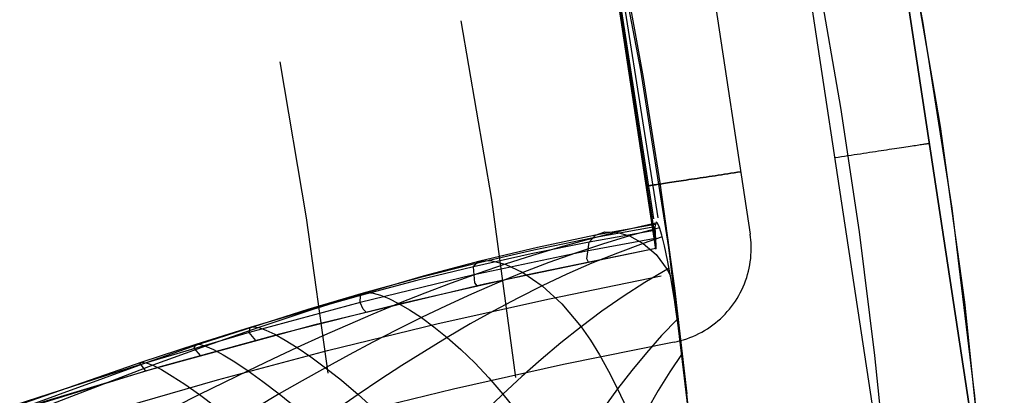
# Model space of a CAD drawing. Header units: millimetres. Extents: x -58 to 58, y -58 to 57.
# Tile 56 of 102: x 47 to 57, y 6 to 10. Entities that reach past the tile are written whole.
import ezdxf

# ---------------------------------------------------------------- set-up
doc = ezdxf.new("R2010")
doc.units = ezdxf.units.MM
doc.header["$MEASUREMENT"] = 0
doc.layers.add('Predefinito', color=5, linetype='Continuous')

msp = doc.modelspace()

# ---------------------------------------------------------------- linework, layer by layer
at = {"layer": 'Predefinito'}
for points in [[(56.114, 12.55), (56.498, 10.687), (56.821, 8.812), (57.081, 6.928), (57.279, 5.036)], [(56.114, 12.55), (57.253, 5.034)], [(57.253, 5.034), (56.114, 12.55)], [(57.253, 5.034), (56.114, 12.55)], [(56.114, 12.55), (57.253, 5.035)], [(56.114, 12.55), (56.504, 10.657), (56.827, 8.772), (57.085, 6.897), (57.279, 5.036)], [(57.5, 0), (57.466, 1.985), (57.363, 3.967), (57.192, 5.945), (56.953, 7.915), (56.645, 9.876), (56.271, 11.825)], [(56.115, 5.866), (55.23, 11.706)], [(54.5, 0), (54.468, 1.881), (54.37, 3.76), (54.208, 5.634), (53.981, 7.502), (53.69, 9.361), (53.335, 11.208)], [(54.432, 10.298), (54.835, 7.64)], [(55.557, 10.281), (55.783, 8.971), (55.977, 7.667), (56.14, 6.368), (56.271, 5.077), (56.373, 3.793), (56.444, 2.519), (56.486, 1.254), (56.5, 0)], [(53.846, 7.49), (53.443, 10.148)], [(54.846, 7.49), (54.846, 7.52), (54.845, 7.55), (54.842, 7.58), (54.839, 7.61), (54.835, 7.64)], [(53.846, 7.49), (52.5, 7.213), (51.185, 6.914), (49.901, 6.592), (48.649, 6.247), (47.427, 5.88), (46.235, 5.491), (45.071, 5.079), (43.937, 4.645), (42.83, 4.189), (41.751, 3.71), (40.699, 3.21), (39.674, 2.688), (38.675, 2.145), (37.702, 1.581), (36.755, 0.995), (35.832, 0.389), (34.934, -0.237), (34.06, -0.883), (33.21, -1.549), (32.382, -2.234), (31.577, -2.938)], [(53.846, 7.49), (52.5, 7.213), (51.185, 6.914), (49.901, 6.592), (48.649, 6.247), (47.427, 5.88), (46.235, 5.491), (45.071, 5.079), (43.937, 4.645), (42.83, 4.189), (41.751, 3.71), (40.699, 3.21), (39.674, 2.688), (38.675, 2.145), (37.702, 1.581), (36.755, 0.995), (35.832, 0.389), (34.934, -0.237), (34.06, -0.883), (33.21, -1.549), (32.382, -2.234), (31.577, -2.938)], [(54.037, 6.508), (54.071, 6.515), (54.105, 6.524), (54.138, 6.533), (54.17, 6.544), (54.203, 6.556), (54.235, 6.568), (54.266, 6.582), (54.297, 6.597), (54.328, 6.613), (54.358, 6.631), (54.387, 6.649), (54.416, 6.668), (54.444, 6.688), (54.471, 6.709), (54.498, 6.731), (54.523, 6.754), (54.548, 6.778), (54.572, 6.802), (54.596, 6.828), (54.618, 6.854), (54.64, 6.881), (54.66, 6.909), (54.68, 6.937), (54.698, 6.966), (54.716, 6.996), (54.732, 7.026), (54.748, 7.057), (54.762, 7.088), (54.775, 7.12), (54.788, 7.152), (54.799, 7.185), (54.809, 7.218), (54.817, 7.251), (54.825, 7.285), (54.832, 7.318), (54.837, 7.352), (54.841, 7.387), (54.844, 7.421), (54.846, 7.455), (54.846, 7.49)], [(54.037, 6.508), (52.879, 6.272), (51.726, 6.014), (50.579, 5.734), (49.439, 5.431), (48.304, 5.104), (46.615, 4.564), (46.057, 4.371), (44.949, 3.966), (43.856, 3.534), (42.777, 3.076), (41.713, 2.589), (40.665, 2.075), (39.632, 1.531), (38.615, 0.958), (37.615, 0.355), (36.631, -0.279), (35.664, -0.944), (34.715, -1.642), (33.783, -2.372), (32.874, -3.129), (31.993, -3.911), (31.139, -4.715)]]:
    msp.add_lwpolyline(points, dxfattribs=at)
at = {"layer": 'Predefinito', "extrusion": (-6.99646e-07, 4.61654e-06, 1)}
msp.add_lwpolyline([(53.444, 10.147), (53.847, 7.488)], dxfattribs=at)
at = {"layer": 'Predefinito', "extrusion": (-1.93238e-05, 0.000127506, 1)}
msp.add_lwpolyline([(53.847, 7.482), (53.445, 10.141)], dxfattribs=at)
at = {"layer": 'Predefinito', "extrusion": (0.000111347, -0.000733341, 1)}
msp.add_lwpolyline([(53.44, 10.178), (53.838, 7.561)], dxfattribs=at)
at = {"layer": 'Predefinito', "extrusion": (0.044758, 0.006487, 0.998977)}
msp.add_lwpolyline([(2.347, -52.738), (0.444, -52.786), (-1.438, -52.769)], dxfattribs=at)
at = {"layer": 'Predefinito', "extrusion": (0.00016282, -0.001069, 0.999999)}
msp.add_lwpolyline([(53.445, 10.168), (53.831, 7.636)], dxfattribs=at)
at = {"layer": 'Predefinito', "extrusion": (0.000254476, -0.001654, 0.999999)}
msp.add_lwpolyline([(53.465, 10.117), (53.821, 7.803)], dxfattribs=at)
at = {"layer": 'Predefinito', "extrusion": (0.085843, 0.012831, 0.996226)}
msp.add_lwpolyline([(1.968, -50.944), (0.307, -50.977), (-1.337, -50.961)], dxfattribs=at)
at = {"layer": 'Predefinito', "extrusion": (0.000304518, -0.001933, 0.999998)}
msp.add_lwpolyline([(53.524, 9.981), (53.866, 7.814)], dxfattribs=at)
at = {"layer": 'Predefinito', "extrusion": (0.164113, 0.024869, 0.986128)}
msp.add_lwpolyline([(1.749, -46.848), (0.398, -46.87), (-0.943, -46.864)], dxfattribs=at)
at = {"layer": 'Predefinito', "extrusion": (-0.149841, 0.98871, 0)}
for points in [[(-55.361, 320), (-55.327, 319.999), (-55.292, 319.998), (-55.258, 319.995), (-55.225, 319.991), (-55.191, 319.985), (-55.157, 319.979), (-55.124, 319.972), (-55.091, 319.963), (-55.058, 319.953), (-55.026, 319.942), (-54.994, 319.93), (-54.962, 319.917), (-54.931, 319.903), (-54.901, 319.888), (-54.871, 319.872), (-54.841, 319.854), (-54.812, 319.836), (-54.784, 319.817), (-54.756, 319.797), (-54.73, 319.776), (-54.704, 319.754), (-54.678, 319.731), (-54.654, 319.707), (-54.63, 319.683), (-54.607, 319.657), (-54.585, 319.631), (-54.564, 319.604), (-54.544, 319.577), (-54.525, 319.548), (-54.506, 319.52), (-54.489, 319.49), (-54.473, 319.46), (-54.458, 319.429), (-54.443, 319.398), (-54.43, 319.367), (-54.418, 319.335), (-54.408, 319.303), (-54.398, 319.27), (-54.389, 319.237), (-54.382, 319.203), (-54.375, 319.17), (-54.37, 319.136), (-54.366, 319.102), (-54.363, 319.068), (-54.361, 319.034), (-54.361, 319)], [(-56.361, 320), (-56.395, 319.999), (-56.429, 319.998), (-56.463, 319.995), (-56.497, 319.991), (-56.531, 319.985), (-56.564, 319.979), (-56.597, 319.972), (-56.63, 319.963), (-56.663, 319.953), (-56.696, 319.942), (-56.728, 319.93), (-56.759, 319.917), (-56.79, 319.903), (-56.821, 319.888), (-56.851, 319.872), (-56.88, 319.854), (-56.909, 319.836), (-56.937, 319.817), (-56.965, 319.797), (-56.992, 319.776), (-57.018, 319.754), (-57.043, 319.731), (-57.068, 319.707), (-57.092, 319.683), (-57.114, 319.657), (-57.136, 319.631), (-57.158, 319.604), (-57.178, 319.577), (-57.197, 319.548), (-57.215, 319.52), (-57.232, 319.49), (-57.249, 319.46), (-57.264, 319.429), (-57.278, 319.398), (-57.291, 319.367), (-57.303, 319.335), (-57.314, 319.303), (-57.324, 319.27), (-57.332, 319.237), (-57.34, 319.203), (-57.346, 319.17), (-57.351, 319.136), (-57.355, 319.102), (-57.358, 319.068), (-57.36, 319.034), (-57.361, 319)], [(-54.361, 319), (-54.361, 319.034), (-54.363, 319.068), (-54.366, 319.102), (-54.37, 319.136), (-54.375, 319.17), (-54.382, 319.203), (-54.389, 319.237), (-54.398, 319.27), (-54.408, 319.303), (-54.418, 319.335), (-54.43, 319.367), (-54.443, 319.398), (-54.458, 319.43), (-54.473, 319.46), (-54.489, 319.49), (-54.506, 319.52), (-54.525, 319.548), (-54.544, 319.577), (-54.564, 319.604), (-54.585, 319.631), (-54.607, 319.657), (-54.63, 319.683), (-54.654, 319.707), (-54.678, 319.731), (-54.704, 319.754), (-54.73, 319.776), (-54.756, 319.797), (-54.784, 319.817), (-54.812, 319.836), (-54.841, 319.854), (-54.871, 319.872), (-54.901, 319.888), (-54.931, 319.903), (-54.962, 319.917), (-54.994, 319.93), (-55.026, 319.942), (-55.058, 319.953), (-55.091, 319.963), (-55.124, 319.972), (-55.157, 319.979), (-55.191, 319.985), (-55.225, 319.991), (-55.258, 319.995), (-55.292, 319.998), (-55.327, 319.999), (-55.361, 320)]]:
    msp.add_lwpolyline(points, dxfattribs=at)
at = {"layer": 'Predefinito', "extrusion": (1, 0, 0)}
for points in [[(8.819, 319), (8.819, 60)], [(8.792, 319), (8.792, 60)], [(7.49, 60.002), (7.49, 319)], [(7.49, 319), (7.49, 60.002)]]:
    msp.add_lwpolyline(points, dxfattribs=at)
at = {"layer": 'Predefinito', "extrusion": (-4.47954e-06, 1, 0.000813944)}
msp.add_lwpolyline([(-56.689, 59.993), (-56.827, 34.993)], dxfattribs=at)
at = {"layer": 'Predefinito', "extrusion": (-4.10102e-06, 1, 0.000742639)}
msp.add_lwpolyline([(-53.742, 59.995), (-53.88, 34.997)], dxfattribs=at)
at = {"layer": 'Predefinito', "extrusion": (0, 1, 0)}
msp.add_lwpolyline([(-54.846, 320), (-54.811, 319.999), (-54.777, 319.998), (-54.742, 319.995), (-54.707, 319.99), (-54.673, 319.985), (-54.638, 319.978), (-54.604, 319.97), (-54.571, 319.961), (-54.537, 319.951), (-54.504, 319.94), (-54.472, 319.927), (-54.44, 319.914), (-54.408, 319.899), (-54.377, 319.883), (-54.346, 319.866), (-54.316, 319.848), (-54.287, 319.829), (-54.259, 319.809), (-54.231, 319.788), (-54.204, 319.766), (-54.177, 319.743), (-54.152, 319.719), (-54.127, 319.695), (-54.103, 319.669), (-54.08, 319.643), (-54.058, 319.616), (-54.037, 319.588), (-54.017, 319.559), (-53.998, 319.53), (-53.98, 319.5), (-53.963, 319.469), (-53.948, 319.438), (-53.933, 319.407), (-53.919, 319.375), (-53.907, 319.342), (-53.895, 319.309), (-53.885, 319.276), (-53.876, 319.242), (-53.868, 319.208), (-53.862, 319.174), (-53.856, 319.139), (-53.852, 319.105), (-53.849, 319.07), (-53.847, 319.035), (-53.846, 319)], dxfattribs=at)
at = {"layer": 'Predefinito', "extrusion": (0.981573, 0.191089, 0)}
msp.add_lwpolyline([(-3.938, 320), (-3.915, 320), (-3.893, 319.999), (-3.87, 319.998), (-3.848, 319.996), (-3.825, 319.994), (-3.802, 319.991), (-3.779, 319.987), (-3.756, 319.983), (-3.732, 319.979), (-3.709, 319.974), (-3.686, 319.968), (-3.662, 319.961), (-3.639, 319.954), (-3.616, 319.947), (-3.593, 319.939), (-3.57, 319.93), (-3.547, 319.92), (-3.524, 319.91), (-3.501, 319.9), (-3.478, 319.888), (-3.456, 319.876), (-3.434, 319.864), (-3.412, 319.851), (-3.39, 319.837), (-3.369, 319.823), (-3.348, 319.808), (-3.328, 319.792), (-3.307, 319.776), (-3.287, 319.76), (-3.268, 319.743), (-3.249, 319.725), (-3.231, 319.707), (-3.212, 319.689), (-3.195, 319.67), (-3.178, 319.65), (-3.161, 319.63), (-3.145, 319.61), (-3.13, 319.589), (-3.115, 319.569), (-3.101, 319.547), (-3.087, 319.526), (-3.074, 319.504), (-3.061, 319.482), (-3.049, 319.459), (-3.038, 319.437), (-3.027, 319.414), (-3.017, 319.391), (-3.008, 319.368), (-2.999, 319.345), (-2.991, 319.322), (-2.983, 319.299), (-2.976, 319.275), (-2.97, 319.252), (-2.964, 319.229), (-2.959, 319.205), (-2.954, 319.182), (-2.95, 319.159), (-2.947, 319.136), (-2.944, 319.113), (-2.942, 319.09), (-2.94, 319.067), (-2.939, 319.045), (-2.938, 319.022), (-2.938, 319)], dxfattribs=at)
at = {"layer": 'Predefinito', "extrusion": (0.973781, 0.227486, 0)}
msp.add_lwpolyline([(-5.91, 320), (-5.888, 320), (-5.866, 319.999), (-5.843, 319.998), (-5.821, 319.996), (-5.798, 319.994), (-5.775, 319.991), (-5.752, 319.987), (-5.728, 319.983), (-5.705, 319.979), (-5.682, 319.974), (-5.659, 319.968), (-5.635, 319.961), (-5.612, 319.954), (-5.589, 319.947), (-5.565, 319.939), (-5.542, 319.93), (-5.519, 319.92), (-5.496, 319.91), (-5.474, 319.9), (-5.451, 319.888), (-5.429, 319.876), (-5.407, 319.864), (-5.385, 319.851), (-5.363, 319.837), (-5.342, 319.823), (-5.321, 319.808), (-5.3, 319.792), (-5.28, 319.776), (-5.26, 319.76), (-5.241, 319.743), (-5.222, 319.725), (-5.203, 319.707), (-5.185, 319.689), (-5.168, 319.67), (-5.151, 319.65), (-5.134, 319.63), (-5.118, 319.61), (-5.103, 319.589), (-5.088, 319.568), (-5.073, 319.547), (-5.06, 319.526), (-5.047, 319.504), (-5.034, 319.482), (-5.022, 319.459), (-5.011, 319.437), (-5, 319.414), (-4.99, 319.391), (-4.981, 319.368), (-4.972, 319.345), (-4.964, 319.322), (-4.956, 319.298), (-4.949, 319.275), (-4.943, 319.252), (-4.937, 319.229), (-4.932, 319.205), (-4.927, 319.182), (-4.923, 319.159), (-4.92, 319.136), (-4.917, 319.113), (-4.915, 319.09), (-4.913, 319.067), (-4.911, 319.045), (-4.911, 319.022), (-4.91, 319)], dxfattribs=at)
at = {"layer": 'Predefinito', "extrusion": (0.963699, 0.266992, 0)}
msp.add_lwpolyline([(-7.966, 320), (-7.944, 320), (-7.921, 319.999), (-7.899, 319.998), (-7.876, 319.996), (-7.853, 319.994), (-7.83, 319.991), (-7.807, 319.987), (-7.784, 319.983), (-7.761, 319.979), (-7.737, 319.974), (-7.714, 319.968), (-7.691, 319.961), (-7.667, 319.954), (-7.644, 319.947), (-7.621, 319.939), (-7.598, 319.93), (-7.575, 319.92), (-7.552, 319.91), (-7.529, 319.9), (-7.506, 319.888), (-7.484, 319.876), (-7.462, 319.864), (-7.44, 319.851), (-7.419, 319.837), (-7.397, 319.823), (-7.376, 319.808), (-7.356, 319.792), (-7.335, 319.776), (-7.316, 319.76), (-7.296, 319.743), (-7.277, 319.725), (-7.259, 319.707), (-7.241, 319.689), (-7.223, 319.67), (-7.206, 319.65), (-7.189, 319.63), (-7.173, 319.61), (-7.158, 319.589), (-7.143, 319.568), (-7.129, 319.547), (-7.115, 319.526), (-7.102, 319.504), (-7.089, 319.482), (-7.077, 319.459), (-7.066, 319.437), (-7.055, 319.414), (-7.045, 319.391), (-7.036, 319.368), (-7.027, 319.345), (-7.019, 319.322), (-7.011, 319.298), (-7.004, 319.275), (-6.998, 319.252), (-6.992, 319.229), (-6.987, 319.205), (-6.982, 319.182), (-6.978, 319.159), (-6.975, 319.136), (-6.972, 319.113), (-6.97, 319.09), (-6.968, 319.067), (-6.967, 319.045), (-6.966, 319.022), (-6.966, 319)], dxfattribs=at)
at = {"layer": 'Predefinito'}
for points in [[(53.515, 10.383, 35.01), (53.713, 9.284, 35.008), (53.889, 8.181, 35.005), (54.042, 7.075, 35.003), (54.172, 5.966, 35)], [(53.837, 7.744, 52.82), (53.215, 7.631, 52.606), (52.604, 7.501, 52.399), (52.001, 7.357, 52.199), (51.407, 7.199, 52.009), (50.823, 7.029, 51.83), (50.249, 6.849, 51.665), (49.683, 6.662, 51.514), (49.125, 6.467, 51.378), (48.571, 6.266, 51.256), (47.474, 5.844, 51.039), (46.394, 5.399, 50.834), (45.319, 4.928, 50.631), (44.249, 4.428, 50.436), (43.19, 3.9, 50.25), (42.143, 3.344, 50.073), (41.108, 2.759, 49.904), (40.085, 2.146, 49.742)], [(53.862, 7.76, 49.066), (53.433, 7.662, 48.836), (53.137, 7.586, 48.678), (52.844, 7.505, 48.524), (52.554, 7.418, 48.373), (52.266, 7.326, 48.226), (51.982, 7.229, 48.083), (51.701, 7.127, 47.944), (51.424, 7.022, 47.81), (51.15, 6.913, 47.682), (50.88, 6.801, 47.558), (50.612, 6.687, 47.44), (50.348, 6.57, 47.328), (50.087, 6.451, 47.221), (49.828, 6.33, 47.12), (49.571, 6.208, 47.025), (49.062, 5.958, 46.85), (48.56, 5.703, 46.691), (47.102, 4.917, 46.257)], [(54.172, 5.966, 35), (54.147, 6.173, 35.716), (54.124, 6.36, 36.433), (54.102, 6.53, 37.16), (54.082, 6.684, 37.89), (54.061, 6.827, 38.634), (54.042, 6.956, 39.381), (54.004, 7.182, 40.905), (53.97, 7.367, 42.454), (53.937, 7.517, 44.03), (53.909, 7.631, 45.631), (53.884, 7.711, 47.249), (53.864, 7.757, 48.88), (53.849, 7.772, 50.512), (53.835, 7.716, 53.784), (53.845, 7.517, 58.489), (53.846, 7.49, 60.002)], [(53.834, 7.681, 54.694), (53.148, 7.558, 54.522), (52.539, 7.434, 54.37), (51.936, 7.299, 54.223), (51.34, 7.153, 54.082), (50.751, 6.997, 53.949), (50.169, 6.833, 53.825), (49.594, 6.662, 53.711), (49.024, 6.484, 53.609), (48.458, 6.299, 53.517), (47.052, 5.808, 53.313), (46.216, 5.495, 53.196), (45.107, 5.053, 53.043), (44.005, 4.582, 52.895), (42.913, 4.082, 52.754), (41.833, 3.553, 52.619), (40.765, 2.994, 52.491), (39.711, 2.405, 52.368)], [(53.835, 7.717, 53.759), (53.177, 7.599, 53.563), (52.566, 7.473, 53.383), (51.962, 7.334, 53.21), (51.366, 7.182, 53.044), (50.778, 7.02, 52.888), (50.199, 6.849, 52.743), (49.628, 6.67, 52.611), (49.063, 6.485, 52.492), (48.502, 6.292, 52.384), (47.113, 5.783, 52.147), (46.289, 5.459, 52.012), (45.195, 5.004, 51.833), (44.107, 4.519, 51.661), (43.03, 4.006, 51.497), (41.965, 3.465, 51.341), (40.912, 2.894, 51.191), (39.872, 2.294, 51.049)], [(53.885, 7.709, 47.195), (53.571, 7.622, 46.994), (53.286, 7.535, 46.813), (53.004, 7.442, 46.635), (52.726, 7.342, 46.462), (52.451, 7.237, 46.293), (52.179, 7.126, 46.13), (51.912, 7.01, 45.971), (51.648, 6.89, 45.819), (51.388, 6.765, 45.672), (51.132, 6.638, 45.531), (50.879, 6.507, 45.397), (50.63, 6.374, 45.27), (50.383, 6.239, 45.149), (50.14, 6.102, 45.035), (49.898, 5.964, 44.928), (49.659, 5.823, 44.827), (49.421, 5.682, 44.732), (48.954, 5.397, 44.555), (47.613, 4.533, 44.076), (46.728, 3.932, 43.765)], [(53.139, 7.348, 60.002), (53.123, 7.382, 58.232), (53.148, 7.558, 54.522), (53.215, 7.631, 52.606), (53.312, 7.665, 50.708), (53.433, 7.662, 48.836), (53.571, 7.622, 46.994), (53.714, 7.544, 45.189), (53.85, 7.428, 43.421), (53.965, 7.271, 41.686), (54.001, 7.202, 41.061)], [(53.839, 7.597, 56.521), (53.121, 7.463, 56.405), (51.925, 7.21, 56.211), (50.746, 6.924, 56.031), (49.583, 6.61, 55.872), (48.434, 6.27, 55.743), (47.007, 5.807, 55.607), (46.156, 5.509, 55.529), (45.026, 5.088, 55.426), (43.905, 4.637, 55.328), (42.793, 4.157, 55.234), (41.693, 3.647, 55.145), (40.606, 3.106, 55.059), (39.532, 2.534, 54.978), (38.474, 1.93, 54.901), (37.432, 1.295, 54.829), (36.409, 0.628, 54.76), (35.406, -0.07, 54.696), (34.424, -0.799, 54.636), (33.465, -1.556, 54.581), (32.53, -2.341, 54.53), (31.621, -3.153, 54.483)], [(53.914, 7.613, 45.339), (53.714, 7.544, 45.189), (53.443, 7.443, 44.987), (53.176, 7.335, 44.789), (52.913, 7.22, 44.596), (52.654, 7.098, 44.408), (52.399, 6.97, 44.227), (52.148, 6.837, 44.051), (51.901, 6.699, 43.882), (51.658, 6.557, 43.72), (51.42, 6.411, 43.565), (51.185, 6.262, 43.418), (50.954, 6.111, 43.278), (50.725, 5.957, 43.146), (50.5, 5.801, 43.021), (50.277, 5.644, 42.905), (50.056, 5.485, 42.795), (49.838, 5.326, 42.692), (49.411, 5.007, 42.502), (48.207, 4.06, 41.995), (47.411, 3.406, 41.669), (46.607, 2.724, 41.354)], [(53.846, 7.49, 60.002), (52.051, 7.115, 60.001), (50.271, 6.688, 60), (48.505, 6.206, 59.999), (46.752, 5.664, 59.999), (45.87, 5.365, 59.999), (44.994, 5.05, 59.999), (44.124, 4.719, 59.999), (43.262, 4.371, 60), (42.407, 4.006, 60), (41.56, 3.622, 60), (40.72, 3.221, 60), (39.888, 2.8, 60)], [(51.974, 7.097, 60.001), (51.947, 7.13, 58.138), (51.936, 7.299, 54.223), (51.962, 7.334, 53.21), (52.001, 7.357, 52.199), (52.114, 7.366, 50.197), (52.266, 7.326, 48.226), (52.451, 7.237, 46.293), (52.654, 7.098, 44.408), (52.862, 6.91, 42.571), (53.063, 6.67, 40.779), (53.16, 6.53, 39.898), (53.256, 6.375, 39.025), (53.351, 6.204, 38.162), (53.446, 6.017, 37.307), (53.542, 5.811, 36.461), (53.642, 5.588, 35.626), (53.747, 5.348, 34.8), (53.861, 5.091, 33.984), (53.986, 4.82, 33.179), (54.124, 4.539, 32.385), (54.319, 4.176, 31.408), (54.343, 4.13, 31.293)], [(53.986, 7.283, 41.707), (53.731, 7.133, 41.449), (53.504, 6.987, 41.219), (53.281, 6.832, 40.995), (53.063, 6.67, 40.779), (52.851, 6.502, 40.569), (52.643, 6.327, 40.368), (52.441, 6.147, 40.176), (52.243, 5.963, 39.992), (52.05, 5.775, 39.818), (51.861, 5.583, 39.653), (51.674, 5.389, 39.497), (51.491, 5.192, 39.35), (51.31, 4.993, 39.214), (51.132, 4.793, 39.087), (50.957, 4.593, 38.97), (50.786, 4.393, 38.86), (50.457, 3.999, 38.662), (49.567, 2.884, 38.149), (48.977, 2.127, 37.821), (48.368, 1.338, 37.507), (47.757, 0.534, 37.217), (47.148, -0.28, 36.947)], [(31.516, -3.389, 319.707), (32.413, -2.593, 319.707), (33.456, -1.727, 319.707), (34.288, -1.079, 319.707), (35.254, -0.368, 319.707), (36.239, 0.31, 319.707), (37.241, 0.955, 319.707), (38.259, 1.569, 319.707), (39.294, 2.152, 319.707), (40.344, 2.705, 319.707), (41.41, 3.228, 319.707), (42.492, 3.723, 319.707), (43.588, 4.188, 319.707), (44.698, 4.627, 319.707), (46.105, 5.137, 319.707), (46.958, 5.423, 319.707), (48.101, 5.781, 319.707), (49.25, 6.113, 319.707), (50.405, 6.42, 319.707), (51.565, 6.703, 319.707), (52.731, 6.963, 319.707), (53.902, 7.202, 319.707)], [(50.811, 6.823, 60), (50.777, 6.853, 58.049), (50.746, 6.924, 56.031), (50.751, 6.997, 53.949), (50.778, 7.02, 52.888), (50.823, 7.029, 51.83), (50.884, 7.023, 50.78), (50.959, 7.001, 49.738), (51.048, 6.965, 48.704), (51.15, 6.913, 47.682), (51.264, 6.847, 46.67), (51.388, 6.765, 45.672), (51.52, 6.669, 44.689), (51.658, 6.557, 43.72), (51.801, 6.43, 42.766), (51.947, 6.289, 41.827), (52.094, 6.133, 40.903), (52.243, 5.963, 39.992), (52.393, 5.777, 39.095)], [(54.073, 6.75, 38.222), (53.907, 6.577, 37.983), (53.748, 6.397, 37.75), (53.595, 6.21, 37.525), (53.446, 6.017, 37.307), (53.292, 5.803, 37.083)], [(49.652, 6.526, 60), (49.583, 6.61, 55.872), (49.594, 6.662, 53.711), (49.628, 6.67, 52.611), (49.683, 6.662, 51.514), (49.757, 6.635, 50.425), (49.85, 6.591, 49.346), (49.96, 6.53, 48.278), (50.087, 6.451, 47.221), (50.228, 6.354, 46.177), (50.383, 6.239, 45.149), (50.55, 6.107, 44.139), (50.725, 5.957, 43.146), (50.909, 5.79, 42.17)], [(49.074, 6.368, 60), (49.007, 6.443, 55.804), (49.024, 6.484, 53.609), (49.063, 6.485, 52.492), (49.125, 6.467, 51.378), (49.208, 6.431, 50.274), (49.31, 6.375, 49.179), (49.432, 6.301, 48.096), (49.571, 6.208, 47.025), (49.727, 6.095, 45.968), (49.898, 5.964, 44.928), (50.082, 5.813, 43.907)], [(48.498, 6.204, 59.999), (48.437, 6.289, 54.637), (48.458, 6.299, 53.517), (48.502, 6.292, 52.384), (48.571, 6.266, 51.256), (48.662, 6.219, 50.138), (48.775, 6.152, 49.029), (48.909, 6.065, 47.933), (49.062, 5.958, 46.85), (49.233, 5.83, 45.782)], [(54.121, 6.387, 36.544), (53.992, 6.197, 36.303), (53.87, 6, 36.069), (53.754, 5.797, 35.843)], [(54.186, 5.838, 34.603), (54.172, 5.966, 35)]]:
    msp.add_polyline3d(points, dxfattribs=at)

doc.saveas('drawing.dxf')
